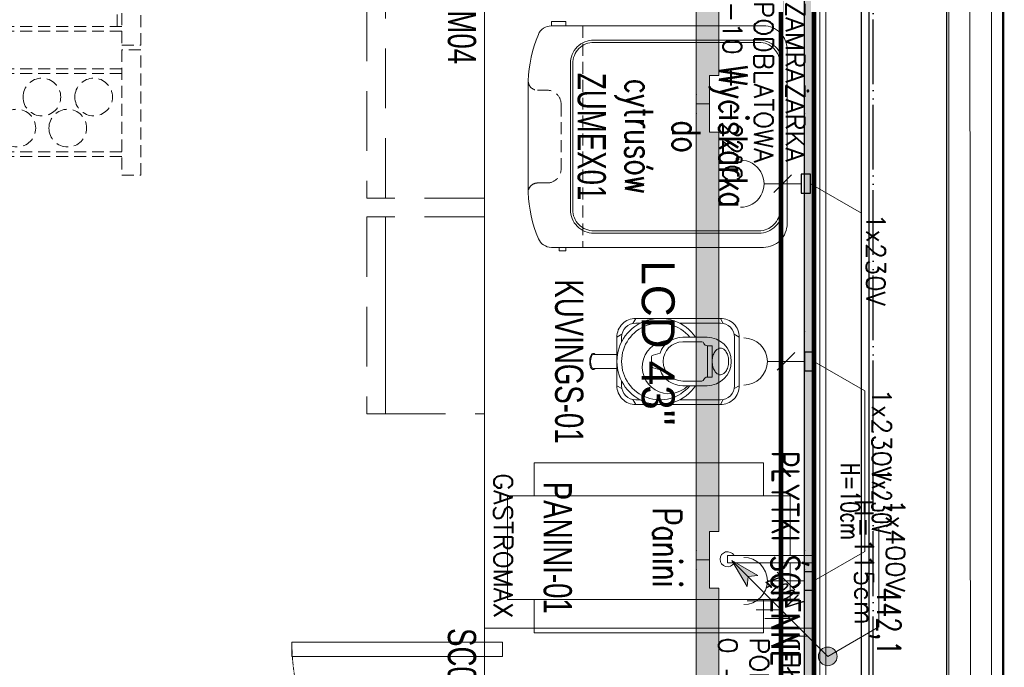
# Model space of a CAD drawing. Header units: metres. Extents: x 5541655 to 5588333, y 5589641 to 5627331.
# Tile 17 of 57: x 5585769 to 5585978, y 5625581 to 5625718. Entities that reach past the tile are written whole.
import ezdxf

# ---------------------------------------------------------------- set-up
doc = ezdxf.new("R2010")
doc.units = ezdxf.units.M
doc.header["$MEASUREMENT"] = 0
doc.linetypes.add('ACAD_ISO10W100', pattern=[18, 12, -3, 0, -3])
doc.linetypes.add('DASHED', pattern=[19.05, 12.7, -6.35])
doc.layers.get('0').update_dxf_attribs({"linetype": 'CONTINUOUS', "lineweight": 18})
doc.layers.get('Defpoints').update_dxf_attribs({"linetype": 'CONTINUOUS'})
for name, color, linetype in [('2D- Siatka Modularna', 7, 'ACAD_ISO10W100'), ('Budowlane - Sciany Wew', 7, 'CONTINUOUS'), ('Indeksy_urządzeń_gastronomicznych', 242, 'CONTINUOUS'), ('Otok drewniany', 42, 'CONTINUOUS'), ('struktura', 7, 'CONTINUOUS'), ('Ściany', 51, 'CONTINUOUS')]:
    doc.layers.add(name, color=color, linetype=linetype)
for name, color, linetype, lineweight in [('a___cienka___0.15', 10, 'CONTINUOUS', 15), ('a___ocieplenie', 214, 'BATTING', 5), ('CHLODNICTWO', 94, 'CONTINUOUS', 20), ('Instalacje elektryczne', 1, 'CONTINUOUS', 20), ('Instalacje Wod-Kan', 92, 'CONTINUOUS', 35), ('MDCP', 7, 'CONTINUOUS', 18), ('URZADZENIA GASTRO', 242, 'CONTINUOUS', 20)]:
    doc.layers.add(name, color=color, linetype=linetype, lineweight=lineweight)
doc.layers.add('powierzchnie', color=7, linetype='CONTINUOUS', true_color=0xe090c4)
doc.styles.add('Arch-Dim', font='romans.shx', dxfattribs={"width": 0.75})
doc.styles.add('cebart', font='isocpeur.ttf', dxfattribs={"width": 0.7, "oblique": 15, "height": 10})
doc.styles.add('JACEK_07', font='SIMPLEX.SHX', dxfattribs={"width": 0.7})
doc.styles.add('PL_D50', font='GOTHIC.TTF', dxfattribs={"height": 10})
doc.styles.add('RomanS', font='romans.shx')
doc.styles.get("Standard").update_dxf_attribs({"font": 'simplex.shx'})
doc.styles.add('text', font='romans.shx')
doc.linetypes.add('BATTING', pattern='A,0.0001,-0.1,[134,ltypeshp.shx,S=0.1,R=0,X=-0.1,Y=0],-0.2,[134,ltypeshp.shx,S=0.1,R=180,X=0.1,Y=0],-0.1', length=0.4001)
doc.dimstyles.new('wymiary 10', dxfattribs={"dimscale": 2, "dimtxt": 2.5, "dimasz": 1, "dimexe": 1, "dimexo": 2.5, "dimgap": 0.25, "dimtad": 1, "dimdec": 1, "dimzin": 9, "dimtxsty": 'Arch-Dim', "dimblk": 'ARCHTICK', "dimcen": 1, "dimdle": 1, "dimclrd": 256, "dimclre": 256, "dimclrt": 256, "dimadec": 0, "dimazin": 0, "dimtfac": 1, "dimtdec": 1, "dimtofl": 0, "dimtmove": 1, "dimatfit": 3, "dimldrblk": 'NONE', "dimfxl": 1, "dimtolj": 1, "dimtzin": 0, "dimarcsym": 0})

# ---------------------------------------------------------------- blocks, each defined once
blk = doc.blocks.new('gn-230')
at = {"layer": 'Instalacje elektryczne'}
for p, q in [((-4, 0), (-19.8, 0)), ((-15.65, -3.75), (-8.15, 3.75))]:
    blk.add_line(p, q, dxfattribs=at)
at = {"layer": 'Instalacje elektryczne', "lineweight": 30}
blk.add_lwpolyline([(-4, -4), (0, -4), (0, 4), (-4, 4)], close=True, dxfattribs=at)
at = {"layer": 'Instalacje elektryczne'}
blk.add_arc((-29.8, 0), 10, 270, 90, dxfattribs=at)
blk = doc.blocks.new('ZUMEX01 Wyciskarka do cytrusów')
at = {"linetype": 'DASHED', "ltscale": 0.2}
blk.add_line((-23.5, -43.39), (23.5, -43.39), dxfattribs=at)
for points in [[(18.5, 0), (-18.5, 0, 0.414214), (-23.5, -5), (-23.5, -50.07, 0.301275), (-21.67, -52.84, 0.091963), (-11.84, -55), (11.84, -55, 0.090984), (21.66, -52.83, 0.301719), (23.5, -50.07), (23.5, -5, 0.414214), (18.5, 0)], [(-15.5, -46.04), (15.5, -46.04, 0.414214), (20.5, -41.04), (20.5, -6, 0.414214), (15.5, -1), (-15.5, -1, 0.414214), (-20.5, -6), (-20.5, -41.04, 0.414214)], [(-15.5, -45.54), (15.5, -45.54, 0.414214), (20, -41.04), (20, -6, 0.414214), (15.5, -1.5), (-15.5, -1.5, 0.414214), (-20, -6), (-20, -41.04, 0.414214)]]:
    blk.add_lwpolyline(points, format="xyb", close=True)
for points in [[(-23.5, -50.07), (-24.46, -50.07), (-24.46, -46.97), (-23.5, -46.97)], [(23.5, -48.44), (24.24, -48.44), (24.24, -46.97), (23.5, -46.97)]]:
    blk.add_lwpolyline(points, close=True)
blk.add_lwpolyline([(-11.84, -55, 0.414214), (-9.84, -53), (-9.84, -51, -0.414214), (-6.84, -48), (6.84, -48, -0.414214), (9.84, -51), (9.84, -53, 0.414214), (11.84, -55, 1)], format="xyb", dxfattribs=at)
at = {"layer": 'Instalacje elektryczne'}
blk.add_lwpolyline([(10, 5), (16.25, 15.83), (37.42, 15.83)], dxfattribs=at)
at = {"layer": 'Instalacje elektryczne', "xscale": 0.5, "yscale": 0.5, "zscale": 0.5, "rotation": 89.99999999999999}
blk.add_blockref('gn-230', (10, 5), dxfattribs=at)
at = {"color": 242, "insert": (0, -22.43), "char_height": 6, "width": 47, "attachment_point": 5, "style": 'JACEK_07'}
blk.add_mtext('Wyciskarka\\Pdo\\Pcytrusów', dxfattribs=at)
at = {"layer": 'Indeksy_urządzeń_gastronomicznych', "color": 242, "insert": (-9.15, -38.5), "char_height": 6, "width": 18.3, "attachment_point": 1, "style": 'JACEK_07'}
blk.add_mtext('\\pxqc;{\\fArial|b0|i0|c238|p34;ZUMEX01}', dxfattribs=at)
at = {"layer": 'Instalacje elektryczne', "insert": (16.25, 20.83), "char_height": 4, "width": 32.4538, "attachment_point": 1, "style": 'JACEK_07'}
blk.add_mtext('{\\W1;1x230V}', dxfattribs=at)
blk = doc.blocks.new('Woda_ciepla')
for p, q in [((0, -7.5), (0, 7.5)), ((0, 0), (0, 7.5)), ((7.5, 0), (-7.5, 0))]:
    blk.add_line(p, q)
blk.add_circle((0, 0), 3.75)
blk = doc.blocks.new('Odplyw_wody')
blk.add_hatch(color=256).paths.add_polyline_path([(0, 3.75, -1), (0, -3.75, -1)])
for p, q in [((0, -7.5), (0, 7.5)), ((7.5, 0), (-7.5, 0))]:
    blk.add_line(p, q)
blk.add_circle((0, 0), 3.75)
blk = doc.blocks.new('Woda_zimna')
blk.add_hatch(color=256).paths.add_polyline_path([(0, 3.75, -0.414214), (3.75, 0), (-3.75, 0, -0.414214)])
for p, q in [((0, -7.5), (0, 7.5)), ((7.5, 0), (-7.5, 0))]:
    blk.add_line(p, q)
blk.add_circle((0, 0), 3.75)
blk = doc.blocks.new('*U352')
for p, q in [((124.71, -13.59), (115.82, -10.15)), ((114.29, -11.61), (103.33, -23.15)), ((115.71, -12.97), (104.76, -24.51)), ((123.06, -17.86), (114.29, -14.47)), ((124.13, -14.69), (120.04, -13.11)), ((123.37, -16.65), (119.28, -15.07))]:
    blk.add_line(p, q)
blk.add_lwpolyline([(0, 0), (135, 0), (135, -70), (0, -70), (0, 0)])
blk.add_lwpolyline([(106, -17.26), (124, -17.26, -0.414214), (130, -23.26), (130, -51.26, -0.414214), (124, -57.26), (106, -57.26, -0.414214), (100, -51.26), (100, -23.26, -0.414214)], format="xyb", close=True)
for points in [[(6, -110.9), (6, -66.15), (3, -66.15), (3, -110.9)], [(50.75, -110.9), (50.75, -66.15), (47.75, -66.15), (47.75, -110.9)]]:
    blk.add_lwpolyline(points, close=True)
blk.add_circle((115, -21.04), 1.69)
for centre, radius, start, end in [((115, -12.29), 2.29, 251.9178, 201.0494), ((115, -12.29), 1.62, 263.7549, 189.2123), ((115, -12.29), 0.983, 316.4836, 136.4836), ((119.66, -14.09), 1.05, 68.8835, 248.8835), ((123.89, -15.72), 2.29, 248.8831, 68.8835), ((123.75, -15.67), 1.05, 248.8831, 68.8835), ((104.04, -23.83), 0.983, 136.4836, 316.4836)]:
    blk.add_arc(centre, radius, start, end)
at = {"linetype": 'DASHED', "ltscale": 0.01}
for centre in [(3, -66.15), (47.75, -66.15)]:
    blk.add_arc(centre, 44.75, 270, 0, dxfattribs=at)
at = {"layer": 'Instalacje elektryczne'}
blk.add_lwpolyline([(130, 0), (123.75, 10.83), (102.58, 10.83)], dxfattribs=at)
at = {"layer": 'Instalacje elektryczne', "xscale": -0.5, "yscale": 0.5, "zscale": 0.5, "rotation": 270}
blk.add_blockref('gn-230', (130, 0), dxfattribs=at)
at = {"layer": 'Instalacje Wod-Kan', "rotation": 270}
for name, p in [('Woda_ciepla', (107.5, 0)), ('Odplyw_wody', (115, 0)), ('Woda_zimna', (122.5, 0))]:
    blk.add_blockref(name, p, dxfattribs=at)
at = {"color": 242, "insert": (2, -2.95), "char_height": 5, "width": 58.8906, "attachment_point": 1, "style": 'text'}
blk.add_mtext('{\\H0.8x;CHŁODZIARKA PODBLATOWA\\P0 - +6%%DC}', dxfattribs=at)
at = {"insert": (133, -68), "char_height": 4, "width": 172.3315, "attachment_point": 9, "style": 'RomanS'}
blk.add_mtext('GASTROMAX', dxfattribs=at)
at = {"layer": 'Indeksy_urządzeń_gastronomicznych', "color": 242, "char_height": 6, "width": 20.4806, "attachment_point": 5, "style": 'JACEK_07'}
for s, insert in [('\\pxql;{\\fArial|b0|i0|c238|p34;BTU01}', (116.45, -27.84)), ('\\pxql;{\\fArial|b0|i0|c238|p34;SC09}', (10.24, -74.81))]:
    blk.add_mtext(s, dxfattribs=dict(at, insert=insert))
at = {"layer": 'Instalacje elektryczne', "insert": (113.16, 11.05), "char_height": 4, "width": 21.1655, "attachment_point": 5, "style": 'JACEK_07'}
blk.add_mtext('1x230V\\PH=10cm', dxfattribs=at)
blk = doc.blocks.new('*U385')
blk.add_lwpolyline([(0, 0), (135, 0), (135, -70), (0, -70), (0, 0)])
at = {"color": 253, "linetype": 'DASHED', "true_color": 0xa3a3a3}
for points in [[(43.75, -70), (43.75, -91), (2, -91), (2, -70)], [(47.75, -70), (47.75, -91), (89.5, -91), (89.5, -70)], [(2, -91), (2, -95), (43.75, -95), (43.75, -91), (2, -91)], [(47.75, -91), (47.75, -95), (89.5, -95), (89.5, -91), (47.75, -91)]]:
    blk.add_lwpolyline(points, dxfattribs=at)
at = {"layer": 'Instalacje elektryczne'}
blk.add_lwpolyline([(125, 0), (118.75, 10.83), (97.58, 10.83)], dxfattribs=at)
at = {"layer": 'Instalacje elektryczne', "xscale": -0.5, "yscale": 0.5, "zscale": 0.5, "rotation": 270}
blk.add_blockref('gn-230', (125, 0), dxfattribs=at)
at = {"color": 242, "insert": (2, -2), "char_height": 5, "width": 58.8906, "attachment_point": 1, "style": 'text'}
blk.add_mtext('{\\H0.8x;ZAMRAŻARKA\\PPODBLATOWA\\P-10 - -22%%DC}', dxfattribs=at)
at = {"insert": (133, -68), "char_height": 4, "width": 172.3315, "attachment_point": 9, "style": 'RomanS'}
blk.add_mtext('GASTROMAX', dxfattribs=at)
at = {"layer": 'Indeksy_urządzeń_gastronomicznych', "color": 242, "insert": (10.24, -74.81), "char_height": 6, "width": 20.4806, "attachment_point": 5, "style": 'JACEK_07'}
blk.add_mtext('\\pxql;{\\fArial|b0|i0|c238|p34;SM04}', dxfattribs=at)
at = {"layer": 'Instalacje elektryczne', "insert": (108.16, 11.05), "char_height": 4, "width": 21.1655, "attachment_point": 5, "style": 'JACEK_07'}
blk.add_mtext('1x230V\\PH=10cm', dxfattribs=at)
blk = doc.blocks.new('Roller_Grill')
at = {"color": 253, "lineweight": 0, "true_color": 0x9e9e9e}
for p, q in [((0, 0), (0, -59)), ((4, 0), (0, 0)), ((4, -59), (4, 0)), ((4, 0), (49, 0)), ((49, -59), (49, 0)), ((49, 0), (53, 0)), ((53, 0), (53, -59)), ((4, -5), (4, -2)), ((4, -2), (49, -2)), ((49, -5), (4, -5)), ((4, -9), (4, -6)), ((4, -6), (49, -6)), ((49, -9), (4, -9)), ((4, -13), (4, -10)), ((4, -10), (49, -10)), ((49, -13), (4, -13)), ((4, -17), (4, -14)), ((4, -14), (49, -14)), ((49, -17), (4, -17)), ((4, -21), (4, -18)), ((4, -18), (49, -18)), ((49, -21), (4, -21)), ((4, -25), (4, -22)), ((4, -22), (49, -22)), ((49, -25), (4, -25)), ((4, -29), (4, -26)), ((4, -26), (49, -26)), ((49, -29), (4, -29)), ((4, -33), (4, -30)), ((4, -30), (49, -30)), ((49, -33), (4, -33)), ((4, -37), (4, -34)), ((4, -34), (49, -34)), ((49, -37), (4, -37)), ((4, -41), (4, -38)), ((4, -38), (49, -38)), ((49, -41), (4, -41)), ((4, -45), (4, -42)), ((4, -42), (49, -42)), ((49, -45), (4, -45)), ((4, -49), (4, -46)), ((4, -46), (49, -46)), ((49, -49), (4, -49)), ((4, -53), (4, -50)), ((4, -50), (49, -50)), ((49, -53), (4, -53)), ((4, -57), (4, -54)), ((4, -54), (49, -54)), ((49, -57), (4, -57)), ((4, -59), (0, -59)), ((49, -59), (4, -59)), ((49, -59), (53, -59))]:
    blk.add_line(p, q, dxfattribs=at)
for points in [[(13.25, -59), (19.75, -59), (19.75, -59.5), (13.25, -59.5), (13.25, -59)], [(33.25, -59), (39.75, -59), (39.75, -59.5), (33.25, -59.5), (33.25, -59)]]:
    blk.add_lwpolyline(points, dxfattribs=at)
for points in [[(13.25, -59.5), (19.75, -59.5), (18.75, -60.5), (14.25, -60.5)], [(15.25, -60.5), (17.75, -60.5), (17.75, -62.5), (15.25, -62.5)], [(33.25, -59.5), (39.75, -59.5), (38.75, -60.5), (34.25, -60.5)], [(35.25, -60.5), (37.75, -60.5), (37.75, -62.5), (35.25, -62.5)]]:
    blk.add_lwpolyline(points, close=True, dxfattribs=at)
blk = doc.blocks.new('GN_1-9')
for points in [[(1.5, 17.67), (9.33, 17.67, -0.414214), (10.83, 16.17), (10.83, 1.5, -0.414214), (9.33, 0), (1.5, 0, -0.414214), (0, 1.5), (0, 16.17, -0.414214)], [(4.5, 16.17), (6.33, 16.17, -0.414214), (9.33, 13.17), (9.33, 4.5, -0.414214), (6.33, 1.5), (4.5, 1.5, -0.414214), (1.5, 4.5), (1.5, 13.17, -0.414214)]]:
    blk.add_lwpolyline(points, format="xyb", close=True)
at = {"color": 252}
for points in [[(0, 16.17), (1.5, 13.17), (0.44, 17.23), (2.38, 15.29), (1.5, 17.67), (4.5, 16.17)], [(10.83, 16.17), (9.33, 13.17), (10.39, 17.23), (8.45, 15.29), (9.33, 17.67), (6.33, 16.17)], [(0, 1.5), (1.5, 4.5), (0.44, 0.44), (2.38, 2.38), (1.5, 0), (4.5, 1.5)], [(10.83, 1.5), (9.33, 4.5), (10.39, 0.44), (8.45, 2.38), (9.33, 0), (6.33, 1.5)]]:
    blk.add_lwpolyline(points, dxfattribs=at)
at = {"color": 253, "true_color": 0x9e9e9e}
for points in [[(1.5, 13.17), (0, 16.17), (2.38, 15.29), (0.44, 17.23), (4.5, 16.17), (1.5, 17.67)], [(9.33, 13.17), (10.83, 16.17), (8.45, 15.29), (10.39, 17.23), (6.33, 16.17), (9.33, 17.67)], [(1.5, 4.5), (0, 1.5), (2.38, 2.38), (0.44, 0.44), (4.5, 1.5), (1.5, 0)], [(9.33, 4.5), (10.83, 1.5), (8.45, 2.38), (10.39, 0.44), (6.33, 1.5), (9.33, 0)]]:
    blk.add_lwpolyline(points, dxfattribs=at)
at = {"insert": (5, 9), "char_height": 2, "width": 29.2426, "attachment_point": 5, "style": 'JACEK_07'}
blk.add_mtext('GN 1/9', dxfattribs=at)
blk = doc.blocks.new('Kontakt_grill')
at = {"color": 253, "true_color": 0x9e9e9e}
for points in [[(0, -8), (-0.5, -8), (-0.5, 0.5), (4, 0.5), (4, 0), (0, 0)], [(27, -8), (27.5, -8), (27.5, 0.5), (23, 0.5), (23, 0), (27, 0)]]:
    blk.add_lwpolyline(points, close=True, dxfattribs=at)
for points in [[(0, 0), (27, 0), (27, -30), (0, -30), (0, 0)], [(0, -30), (2.6, -31.5), (24.4, -31.5), (27, -30)]]:
    blk.add_lwpolyline(points, dxfattribs=at)
for points in [[(21.8, -31.5), (21.8, -33, -0.414214), (20, -34.8), (7, -34.8, -0.414214), (5.2, -33), (5.2, -31.5)], [(21, -31.5), (21, -33, -0.414214), (20, -34), (7, -34, -0.414214), (6, -33), (6, -31.5)]]:
    blk.add_lwpolyline(points, format="xyb", dxfattribs=at)
blk = doc.blocks.new('*U190')
at = {"linetype": 'DASHED', "ltscale": 0.2}
for p, q in [((25.1, 124), (51.7, 124)), ((25.1, 120), (25.1, 124)), ((51.7, 124), (51.7, 120)), ((52.7, 124), (109, 124)), ((52.7, 120), (52.7, 124)), ((109, 124), (109, 120)), ((51.7, 120), (25.1, 120)), ((29.1, 120), (29.1, 67)), ((30.1, 120), (30.1, 67)), ((46.7, 120), (46.7, 67)), ((47.7, 120), (47.7, 67)), ((109, 120), (52.7, 120)), ((55.7, 120), (55.7, 67)), ((56.7, 120), (56.7, 67)), ((69.7, 120), (69.7, 67)), ((70.3, 120), (70.3, 67)), ((91.4, 120), (91.4, 67)), ((92, 120), (92, 67)), ((105, 120), (105, 67)), ((106, 120), (106, 67)), ((56.7, 119), (68.7, 119)), ((56.7, 119), (69.7, 119)), ((69.3, 119), (69.7, 119)), ((70.3, 119), (91.4, 119)), ((70.3, 119), (91.4, 119)), ((92, 119), (92.4, 119)), ((92, 119), (105, 119)), ((69.7, 68), (56.7, 68)), ((68.7, 68), (56.7, 68)), ((69.7, 68), (69.3, 68)), ((91.4, 68), (70.3, 68)), ((91.4, 68), (70.3, 68)), ((105, 68), (92, 68)), ((92.4, 68), (92, 68))]:
    blk.add_line(p, q, dxfattribs=at)
for p, q in [((1.12, 23.76), (1.12, 24.06)), ((1.27, 24.06), (1.12, 24.06)), ((1.12, 23.76), (1.42, 23.76)), ((1.12, 22.26), (1.12, 23.76)), ((1.27, 24.06), (1.27, 23.76)), ((1.42, 23.76), (4.24, 23.76)), ((105.76, 23.76), (108.57, 23.76)), ((108.57, 23.76), (108.87, 23.76)), ((108.72, 23.76), (108.72, 24.06)), ((108.72, 24.06), (108.87, 24.06)), ((108.87, 24.06), (108.87, 23.76)), ((108.87, 23.76), (108.87, 22.26)), ((1.42, 22.26), (1.12, 22.26)), ((1.12, 21.96), (1.12, 22.26)), ((1.27, 21.96), (1.12, 21.96)), ((1.27, 22.26), (1.27, 21.96)), ((4.24, 22.26), (1.42, 22.26)), ((108.57, 22.26), (105.76, 22.26)), ((108.87, 22.26), (108.57, 22.26)), ((108.72, 21.96), (108.72, 22.26)), ((108.72, 21.96), (108.87, 21.96)), ((108.87, 22.26), (108.87, 21.96))]:
    blk.add_line(p, q)
at = {"color": 253, "true_color": 0x9e9e9e}
for points in [[(61.7, 115), (61.7, 116), (60.7, 116), (60.7, 115)], [(65.7, 115), (65.7, 116), (64.7, 116), (64.7, 115)], [(75.35, 115), (75.35, 116), (74.35, 116), (74.35, 115)], [(79.35, 115), (79.35, 116), (78.35, 116), (78.35, 115)], [(83.35, 115), (83.35, 116), (82.35, 116), (82.35, 115)], [(87.35, 115), (87.35, 116), (86.35, 116), (86.35, 115)], [(97, 115), (97, 116), (96, 116), (96, 115)], [(101, 115), (101, 116), (100, 116), (100, 115)], [(61.7, 113), (61.7, 114), (60.7, 114), (60.7, 113)], [(65.7, 113), (65.7, 114), (64.7, 114), (64.7, 113)], [(75.35, 113), (75.35, 114), (74.35, 114), (74.35, 113)], [(79.35, 113), (79.35, 114), (78.35, 114), (78.35, 113)], [(83.35, 113), (83.35, 114), (82.35, 114), (82.35, 113)], [(87.35, 113), (87.35, 114), (86.35, 114), (86.35, 113)], [(97, 113), (97, 114), (96, 114), (96, 113)], [(101, 113), (101, 114), (100, 114), (100, 113)], [(61.7, 111), (61.7, 112), (60.7, 112), (60.7, 111)], [(61.7, 111), (61.7, 112), (60.7, 112), (60.7, 111)], [(65.7, 111), (65.7, 112), (64.7, 112), (64.7, 111)], [(65.7, 111), (65.7, 112), (64.7, 112), (64.7, 111)], [(75.35, 111), (75.35, 112), (74.35, 112), (74.35, 111)], [(75.35, 111), (75.35, 112), (74.35, 112), (74.35, 111)], [(79.35, 111), (79.35, 112), (78.35, 112), (78.35, 111)], [(79.35, 111), (79.35, 112), (78.35, 112), (78.35, 111)], [(83.35, 111), (83.35, 112), (82.35, 112), (82.35, 111)], [(83.35, 111), (83.35, 112), (82.35, 112), (82.35, 111)], [(87.35, 111), (87.35, 112), (86.35, 112), (86.35, 111)], [(87.35, 111), (87.35, 112), (86.35, 112), (86.35, 111)], [(97, 111), (97, 112), (96, 112), (96, 111)], [(97, 111), (97, 112), (96, 112), (96, 111)], [(101, 111), (101, 112), (100, 112), (100, 111)], [(101, 111), (101, 112), (100, 112), (100, 111)], [(61.7, 109), (61.7, 110), (60.7, 110), (60.7, 109)], [(65.7, 109), (65.7, 110), (64.7, 110), (64.7, 109)], [(75.35, 109), (75.35, 110), (74.35, 110), (74.35, 109)], [(79.35, 109), (79.35, 110), (78.35, 110), (78.35, 109)], [(83.35, 109), (83.35, 110), (82.35, 110), (82.35, 109)], [(87.35, 109), (87.35, 110), (86.35, 110), (86.35, 109)], [(97, 109), (97, 110), (96, 110), (96, 109)], [(101, 109), (101, 110), (100, 110), (100, 109)], [(61.7, 107), (61.7, 108), (60.7, 108), (60.7, 107)], [(65.7, 107), (65.7, 108), (64.7, 108), (64.7, 107)], [(75.35, 107), (75.35, 108), (74.35, 108), (74.35, 107)], [(79.35, 107), (79.35, 108), (78.35, 108), (78.35, 107)], [(83.35, 107), (83.35, 108), (82.35, 108), (82.35, 107)], [(87.35, 107), (87.35, 108), (86.35, 108), (86.35, 107)], [(97, 107), (97, 108), (96, 108), (96, 107)], [(101, 107), (101, 108), (100, 108), (100, 107)], [(61.7, 105), (61.7, 106), (60.7, 106), (60.7, 105)], [(65.7, 105), (65.7, 106), (64.7, 106), (64.7, 105)], [(75.35, 105), (75.35, 106), (74.35, 106), (74.35, 105)], [(79.35, 105), (79.35, 106), (78.35, 106), (78.35, 105)], [(83.35, 105), (83.35, 106), (82.35, 106), (82.35, 105)], [(87.35, 105), (87.35, 106), (86.35, 106), (86.35, 105)], [(97, 105), (97, 106), (96, 106), (96, 105)], [(101, 105), (101, 106), (100, 106), (100, 105)], [(61.7, 103), (61.7, 104), (60.7, 104), (60.7, 103)], [(65.7, 103), (65.7, 104), (64.7, 104), (64.7, 103)], [(75.35, 103), (75.35, 104), (74.35, 104), (74.35, 103)], [(79.35, 103), (79.35, 104), (78.35, 104), (78.35, 103)], [(83.35, 103), (83.35, 104), (82.35, 104), (82.35, 103)], [(87.35, 103), (87.35, 104), (86.35, 104), (86.35, 103)], [(97, 103), (97, 104), (96, 104), (96, 103)], [(101, 103), (101, 104), (100, 104), (100, 103)], [(61.7, 101), (61.7, 102), (60.7, 102), (60.7, 101)], [(65.7, 101), (65.7, 102), (64.7, 102), (64.7, 101)], [(75.35, 101), (75.35, 102), (74.35, 102), (74.35, 101)], [(79.35, 101), (79.35, 102), (78.35, 102), (78.35, 101)], [(83.35, 101), (83.35, 102), (82.35, 102), (82.35, 101)], [(87.35, 101), (87.35, 102), (86.35, 102), (86.35, 101)], [(97, 101), (97, 102), (96, 102), (96, 101)], [(101, 101), (101, 102), (100, 102), (100, 101)], [(61.7, 99), (61.7, 100), (60.7, 100), (60.7, 99)], [(65.7, 99), (65.7, 100), (64.7, 100), (64.7, 99)], [(75.35, 99), (75.35, 100), (74.35, 100), (74.35, 99)], [(79.35, 99), (79.35, 100), (78.35, 100), (78.35, 99)], [(83.35, 99), (83.35, 100), (82.35, 100), (82.35, 99)], [(87.35, 99), (87.35, 100), (86.35, 100), (86.35, 99)], [(97, 99), (97, 100), (96, 100), (96, 99)], [(101, 99), (101, 100), (100, 100), (100, 99)], [(61.7, 97), (61.7, 98), (60.7, 98), (60.7, 97)], [(65.7, 97), (65.7, 98), (64.7, 98), (64.7, 97)], [(75.35, 97), (75.35, 98), (74.35, 98), (74.35, 97)], [(79.35, 97), (79.35, 98), (78.35, 98), (78.35, 97)], [(83.35, 97), (83.35, 98), (82.35, 98), (82.35, 97)], [(87.35, 97), (87.35, 98), (86.35, 98), (86.35, 97)], [(97, 97), (97, 98), (96, 98), (96, 97)], [(101, 97), (101, 98), (100, 98), (100, 97)], [(61.7, 95), (61.7, 96), (60.7, 96), (60.7, 95)], [(65.7, 95), (65.7, 96), (64.7, 96), (64.7, 95)], [(75.35, 95), (75.35, 96), (74.35, 96), (74.35, 95)], [(79.35, 95), (79.35, 96), (78.35, 96), (78.35, 95)], [(83.35, 95), (83.35, 96), (82.35, 96), (82.35, 95)], [(87.35, 95), (87.35, 96), (86.35, 96), (86.35, 95)], [(97, 95), (97, 96), (96, 96), (96, 95)], [(101, 95), (101, 96), (100, 96), (100, 95)], [(61.7, 93), (61.7, 94), (60.7, 94), (60.7, 93)], [(65.7, 93), (65.7, 94), (64.7, 94), (64.7, 93)], [(75.35, 93), (75.35, 94), (74.35, 94), (74.35, 93)], [(79.35, 93), (79.35, 94), (78.35, 94), (78.35, 93)], [(83.35, 93), (83.35, 94), (82.35, 94), (82.35, 93)], [(87.35, 93), (87.35, 94), (86.35, 94), (86.35, 93)], [(97, 93), (97, 94), (96, 94), (96, 93)], [(101, 93), (101, 94), (100, 94), (100, 93)], [(61.7, 91), (61.7, 92), (60.7, 92), (60.7, 91)], [(61.7, 89), (61.7, 90), (60.7, 90), (60.7, 89)], [(65.7, 91), (65.7, 92), (64.7, 92), (64.7, 91)], [(65.7, 89), (65.7, 90), (64.7, 90), (64.7, 89)], [(75.35, 91), (75.35, 92), (74.35, 92), (74.35, 91)], [(75.35, 89), (75.35, 90), (74.35, 90), (74.35, 89)], [(79.35, 91), (79.35, 92), (78.35, 92), (78.35, 91)], [(79.35, 89), (79.35, 90), (78.35, 90), (78.35, 89)], [(83.35, 91), (83.35, 92), (82.35, 92), (82.35, 91)], [(83.35, 89), (83.35, 90), (82.35, 90), (82.35, 89)], [(87.35, 91), (87.35, 92), (86.35, 92), (86.35, 91)], [(87.35, 89), (87.35, 90), (86.35, 90), (86.35, 89)], [(97, 91), (97, 92), (96, 92), (96, 91)], [(97, 89), (97, 90), (96, 90), (96, 89)], [(101, 91), (101, 92), (100, 92), (100, 91)], [(101, 89), (101, 90), (100, 90), (100, 89)], [(61.7, 87), (61.7, 88), (60.7, 88), (60.7, 87)], [(65.7, 87), (65.7, 88), (64.7, 88), (64.7, 87)], [(75.35, 87), (75.35, 88), (74.35, 88), (74.35, 87)], [(79.35, 87), (79.35, 88), (78.35, 88), (78.35, 87)], [(83.35, 87), (83.35, 88), (82.35, 88), (82.35, 87)], [(87.35, 87), (87.35, 88), (86.35, 88), (86.35, 87)], [(97, 87), (97, 88), (96, 88), (96, 87)], [(101, 87), (101, 88), (100, 88), (100, 87)], [(61.7, 85), (61.7, 86), (60.7, 86), (60.7, 85)], [(65.7, 85), (65.7, 86), (64.7, 86), (64.7, 85)], [(75.35, 85), (75.35, 86), (74.35, 86), (74.35, 85)], [(79.35, 85), (79.35, 86), (78.35, 86), (78.35, 85)], [(83.35, 85), (83.35, 86), (82.35, 86), (82.35, 85)], [(87.35, 85), (87.35, 86), (86.35, 86), (86.35, 85)], [(97, 85), (97, 86), (96, 86), (96, 85)], [(101, 85), (101, 86), (100, 86), (100, 85)], [(61.7, 83), (61.7, 84), (60.7, 84), (60.7, 83)], [(65.7, 83), (65.7, 84), (64.7, 84), (64.7, 83)], [(75.35, 83), (75.35, 84), (74.35, 84), (74.35, 83)], [(79.35, 83), (79.35, 84), (78.35, 84), (78.35, 83)], [(83.35, 83), (83.35, 84), (82.35, 84), (82.35, 83)], [(87.35, 83), (87.35, 84), (86.35, 84), (86.35, 83)], [(97, 83), (97, 84), (96, 84), (96, 83)], [(101, 83), (101, 84), (100, 84), (100, 83)], [(61.7, 81), (61.7, 82), (60.7, 82), (60.7, 81)], [(65.7, 81), (65.7, 82), (64.7, 82), (64.7, 81)], [(75.35, 81), (75.35, 82), (74.35, 82), (74.35, 81)], [(79.35, 81), (79.35, 82), (78.35, 82), (78.35, 81)], [(83.35, 81), (83.35, 82), (82.35, 82), (82.35, 81)], [(87.35, 81), (87.35, 82), (86.35, 82), (86.35, 81)], [(97, 81), (97, 82), (96, 82), (96, 81)], [(101, 81), (101, 82), (100, 82), (100, 81)], [(61.7, 79), (61.7, 80), (60.7, 80), (60.7, 79)], [(65.7, 79), (65.7, 80), (64.7, 80), (64.7, 79)], [(75.35, 79), (75.35, 80), (74.35, 80), (74.35, 79)], [(79.35, 79), (79.35, 80), (78.35, 80), (78.35, 79)], [(83.35, 79), (83.35, 80), (82.35, 80), (82.35, 79)], [(87.35, 79), (87.35, 80), (86.35, 80), (86.35, 79)], [(97, 79), (97, 80), (96, 80), (96, 79)], [(101, 79), (101, 80), (100, 80), (100, 79)], [(61.7, 77), (61.7, 78), (60.7, 78), (60.7, 77)], [(61.7, 77), (61.7, 78), (60.7, 78), (60.7, 77)], [(65.7, 77), (65.7, 78), (64.7, 78), (64.7, 77)], [(65.7, 77), (65.7, 78), (64.7, 78), (64.7, 77)], [(75.35, 77), (75.35, 78), (74.35, 78), (74.35, 77)], [(75.35, 77), (75.35, 78), (74.35, 78), (74.35, 77)], [(79.35, 77), (79.35, 78), (78.35, 78), (78.35, 77)], [(79.35, 77), (79.35, 78), (78.35, 78), (78.35, 77)], [(83.35, 77), (83.35, 78), (82.35, 78), (82.35, 77)], [(83.35, 77), (83.35, 78), (82.35, 78), (82.35, 77)], [(87.35, 77), (87.35, 78), (86.35, 78), (86.35, 77)], [(87.35, 77), (87.35, 78), (86.35, 78), (86.35, 77)], [(97, 77), (97, 78), (96, 78), (96, 77)], [(97, 77), (97, 78), (96, 78), (96, 77)], [(101, 77), (101, 78), (100, 78), (100, 77)], [(101, 77), (101, 78), (100, 78), (100, 77)], [(61.7, 75), (61.7, 76), (60.7, 76), (60.7, 75)], [(65.7, 75), (65.7, 76), (64.7, 76), (64.7, 75)], [(75.35, 75), (75.35, 76), (74.35, 76), (74.35, 75)], [(79.35, 75), (79.35, 76), (78.35, 76), (78.35, 75)], [(83.35, 75), (83.35, 76), (82.35, 76), (82.35, 75)], [(87.35, 75), (87.35, 76), (86.35, 76), (86.35, 75)], [(97, 75), (97, 76), (96, 76), (96, 75)], [(101, 75), (101, 76), (100, 76), (100, 75)], [(61.7, 73), (61.7, 74), (60.7, 74), (60.7, 73)], [(65.7, 73), (65.7, 74), (64.7, 74), (64.7, 73)], [(75.35, 73), (75.35, 74), (74.35, 74), (74.35, 73)], [(79.35, 73), (79.35, 74), (78.35, 74), (78.35, 73)], [(83.35, 73), (83.35, 74), (82.35, 74), (82.35, 73)], [(87.35, 73), (87.35, 74), (86.35, 74), (86.35, 73)], [(97, 73), (97, 74), (96, 74), (96, 73)], [(101, 73), (101, 74), (100, 74), (100, 73)]]:
    blk.add_lwpolyline(points, close=True, dxfattribs=at)
for points in [[(110, 0), (0, 0), (0, 67), (110, 67)], [(1.2, 67), (0, 67), (0, 1.8), (1.2, 1.8)], [(108.8, 67), (110, 67), (110, 1.8), (108.8, 1.8)], [(27.2, 65.6), (1.2, 65.6), (1.2, 1.8), (27.2, 1.8)], [(3.2, 3.1), (1.2, 3.1), (1.2, 64.1), (3.2, 64.1)], [(25.4, 64.1), (3.2, 64.1), (3.2, 62.1), (25.4, 62.1)], [(27.2, 64.1), (25.4, 64.1), (25.4, 3.1), (27.2, 3.1)], [(108.8, 44.5), (1.2, 44.5), (1.2, 36.59), (108.8, 36.59)], [(25.4, 5), (3.2, 5), (3.2, 3.1), (25.4, 3.1)], [(110, 0), (0, 0), (0, 1.8), (110, 1.8)]]:
    blk.add_lwpolyline(points, close=True)
at = {"linetype": 'DASHED', "ltscale": 0.2}
for centre in [(41.7, 114), (35.1, 108.5), (41.7, 103), (35.1, 97.68), (41.7, 92.18), (35.1, 86.85), (41.7, 81.35), (35.1, 76.03)]:
    blk.add_circle(centre, 4, dxfattribs=at)
for centre, radius in [((4.98, 23.01), 0.35), ((105.02, 23.01), 0.35), ((100.65, 11.15), 2.5)]:
    blk.add_circle(centre, radius)
for centre, start, end in [((4.98, 23.01), 225.5847, 134.4153), ((105.02, 23.01), 45.5847, 314.4153)]:
    blk.add_arc(centre, 1.05, start, end)
at = {"layer": 'Instalacje elektryczne'}
blk.add_lwpolyline([(37.69, 30.09), (43.94, 40.92), (65.1, 40.92)], dxfattribs=at)
for name, p, rotation in [('Roller_Grill', (80.2, 4), 180), ('Kontakt_grill', (107.7, 28.2), 180), ('GN_1-9', (23.03, 49.13), 90), ('GN_1-9', (23.03, 38.3), 90), ('GN_1-9', (23.03, 27.47), 90), ('GN_1-9', (23.03, 16.63), 90), ('GN_1-9', (23.03, 5.8), 90)]:
    blk.add_blockref(name, p, dxfattribs=dict(rotation=rotation))
at = {"layer": 'Instalacje elektryczne', "xscale": 0.5, "yscale": 0.5, "zscale": 0.5, "rotation": 90}
blk.add_blockref('gn-230', (37.69, 30.09), dxfattribs=at)
at = {"color": 242, "insert": (3.2, 65), "char_height": 10, "width": 87.3736, "attachment_point": 1, "style": 'JACEK_07'}
blk.add_mtext('Moduł HD110', dxfattribs=at)
at = {"layer": 'Indeksy_urządzeń_gastronomicznych', "color": 242, "insert": (81.2, 2.8), "char_height": 6, "width": 36.1, "attachment_point": 7, "style": 'JACEK_07'}
blk.add_mtext('\\pxql;{\\fArial|b0|i0|c238|p34;WHD1100}', dxfattribs=at)
at = {"layer": 'Instalacje elektryczne', "insert": (43.42, 46.48), "char_height": 4, "width": 32.4538, "attachment_point": 1}
blk.add_mtext('3x230V', dxfattribs=at)
blk = doc.blocks.new('K-400')
at = {"layer": 'Instalacje elektryczne'}
h = blk.add_hatch(color=256, dxfattribs=at)
h.paths.add_polyline_path([(34.29, 29.72), (40.76, 40.76), (33.87, 33.87)])
h.paths.add_polyline_path([(40.76, 40.76), (29.72, 34.29), (33.87, 33.87)])
blk.add_hatch(color=256, dxfattribs=at).paths.add_polyline_path([(3.96, 0, 1), (-3.96, 0, 1)])
for p, q in [((0, 0), (40.76, 40.76)), ((40.76, 40.76), (29.72, 34.29)), ((40.76, 40.76), (34.29, 29.72)), ((23.56, 34.17), (23.56, 23.56)), ((29.72, 34.29), (33.87, 33.87)), ((34.29, 29.72), (33.87, 33.87)), ((19.83, 30.44), (19.83, 19.83)), ((16.11, 26.71), (16.11, 16.11)), ((12.38, 22.99), (12.38, 12.38)), ((8.65, 19.26), (8.65, 8.65))]:
    blk.add_line(p, q, dxfattribs=at)
blk.add_circle((0, 0), 3.96, dxfattribs=at)
at = {"layer": 'Instalacje elektryczne', "style": 'cebart', "oblique": 15, "width": 0.7}
blk.add_text('400V', height=8, rotation=225, dxfattribs=at).set_placement((30.91, 28.38))
blk = doc.blocks.new('Panini_ELX')
blk.add_lwpolyline([(19.7, 10.75), (21.26, 10.75), (21.26, -7.64), (19.7, -7.64)], close=True)
for points in [[(7.05, 5.65), (7.05, -54.35), (29.05, -54.35), (29.05, 5.65), (21.26, 5.65)], [(19.7, 5.65), (7.05, 5.65)], [(0, 0), (7.05, 0)], [(7.05, -48.7), (0, -48.7), (0, 0)], [(29.05, 0), (36.1, 0), (36.1, -48.7), (29.05, -48.7)]]:
    blk.add_lwpolyline(points)
blk.add_arc((20.48, -7.64), 1.59, 119.4619, 60.5381)
at = {"layer": 'Instalacje elektryczne'}
blk.add_lwpolyline([(41.1, 13.65), (34.85, 24.48), (13.68, 24.48)], dxfattribs=at)
at = {"layer": 'Instalacje elektryczne', "xscale": 0.5, "yscale": 0.5, "zscale": 0.5, "rotation": 180}
blk.add_blockref('K-400', (41.1, 13.65), dxfattribs=at)
at = {"color": 242, "insert": (18.05, -20.5), "char_height": 6, "width": 41, "attachment_point": 5, "style": 'JACEK_07'}
blk.add_mtext('Panini', dxfattribs=at)
at = {"layer": 'Indeksy_urządzeń_gastronomicznych', "color": 242, "insert": (0, -40.7), "char_height": 6, "width": 36.1, "attachment_point": 1, "style": 'JACEK_07'}
blk.add_mtext('\\pxqc;{\\fArial|b0|i0|c238|p34;PANINI-01}', dxfattribs=at)
at = {"layer": 'Instalacje elektryczne', "insert": (7.72, 30.04), "char_height": 4, "width": 32.4538, "attachment_point": 1}
blk.add_mtext('1x400V\\PH=115cm', dxfattribs=at)
blk = doc.blocks.new('KUVINGS-01 Wyciskarka_KUVINGS_CS600Chef')
for p, q in [((-5.15, -15.86), (-5.76, -16.92)), ((5.15, -15.86), (5.76, -16.92)), ((-9.15, -19.86), (-8.09, -19.25)), ((9.15, -19.86), (8.09, -19.25)), ((-4.15, -27.86), (-4.15, -23.84)), ((4.15, -23.84), (4.15, -27.86)), ((-9.15, -37.86), (-8.09, -38.48)), ((9.15, -37.86), (8.09, -38.48)), ((-5.15, -41.86), (-5.76, -40.8)), ((5.15, -41.86), (5.76, -40.8))]:
    blk.add_line(p, q)
for points in [[(5.15, -41.86), (-5.15, -41.86, -0.414214), (-9.15, -37.86), (-9.15, -19.86, -0.414214), (-5.15, -15.86), (5.15, -15.86, -0.414214), (9.15, -19.86), (9.15, -37.86, -0.414214)], [(-5.15, -22.71), (-5.15, -27.86, 0.314414), (-1.78, -32.69), (-1.35, -34.15, 0.333724), (-0.87, -34.51), (0.87, -34.51, 0.333724), (1.35, -34.15), (1.78, -32.69, 0.314414), (5.15, -27.86), (5.15, -22.71, 1), (-5.15, -22.71)]]:
    blk.add_lwpolyline(points, format="xyb", close=True)
for points in [[(-8.15, -28.55), (-8.15, -19.86, -0.414214), (-5.15, -16.86), (5.15, -16.86, -0.414214), (8.15, -19.86), (8.15, -28.55)], [(-4.16, -40.86), (-5.15, -40.86, -0.414214), (-8.15, -37.86), (-8.15, -36.87)], [(8.15, -36.87), (8.15, -37.86, -0.414214), (5.15, -40.86), (4.16, -40.86)]]:
    blk.add_lwpolyline(points, format="xyb")
blk.add_lwpolyline([(3.32, -22.62), (-3.33, -22.62), (-3.33, -21.62), (3.32, -21.62)], close=True)
blk.add_lwpolyline([(-1.5, -46.86), (-1.5, -41.86), (1.5, -41.86), (1.5, -46.86)])
for centre, radius, start, end in [((-4.15, -22.62), 0.825, 292.1702, 0), ((4.15, -22.62), 0.825, 180, 247.8298), ((-3.65, -23.84), 0.5, 112.1702, 180), ((3.65, -23.84), 0.5, 0, 67.8298), ((0, -32.71), 9.15, 124.2525, 55.7475), ((0, -32.71), 8.15, 129.1906, 50.8094), ((1.19, -30.82), 5.65, 176.2195, 45.4543), ((0, -27.86), 4.15, 180, 0)]:
    blk.add_arc(centre, radius, start, end)
blk.add_ellipse((0, -46.86), major_axis=(1.5, 0), ratio=0.384743, start_param=3.141593, end_param=6.283185)
for points, knots in [([(2.82, -19.87), (2.82, -19.67), (2.77, -19.48), (2.54, -19.08), (2.35, -18.89), (1.86, -18.54), (1.55, -18.39), (0.87, -18.19), (0.49, -18.13), (-0.27, -18.11), (-0.66, -18.15), (-1.37, -18.32), (-1.69, -18.46), (-2.23, -18.78), (-2.44, -18.97), (-2.72, -19.37), (-2.8, -19.56), (-2.84, -19.95), (-2.81, -20.15), (-2.62, -20.54), (-2.46, -20.74), (-2.02, -21.1), (-1.73, -21.26), (-1.07, -21.5), (-0.7, -21.58), (0.06, -21.63), (0.45, -21.61), (1.18, -21.47), (1.52, -21.35), (2.09, -21.05), (2.33, -20.87), (2.66, -20.48), (2.76, -20.28), (2.82, -20.01), (2.82, -19.94), (2.82, -19.87)], [0, 0, 0, 0, 0.383676, 0.383676, 0.767351, 0.767351, 1.151027, 1.151027, 1.534703, 1.534703, 1.918378, 1.918378, 2.302054, 2.302054, 2.68573, 2.68573, 3.069405, 3.069405, 3.453081, 3.453081, 3.836757, 3.836757, 4.220432, 4.220432, 4.604108, 4.604108, 4.987784, 4.987784, 5.371459, 5.371459, 5.755135, 5.755135, 6.138811, 6.138811, 6.283185, 6.283185, 6.283185, 6.283185]), ([(-1.5, -46.47), (-1.54, -46.51), (-1.58, -46.55), (-1.66, -46.67), (-1.7, -46.76), (-1.7, -46.93), (-1.68, -47.02), (-1.59, -47.17), (-1.53, -47.23), (-1.39, -47.34), (-1.31, -47.38), (-0.99, -47.52), (-0.69, -47.59), (-0.06, -47.65), (0.28, -47.64), (0.81, -47.56), (1.02, -47.51), (1.36, -47.36), (1.51, -47.27), (1.66, -47.06), (1.7, -46.96), (1.7, -46.86), (1.7, -46.78), (1.67, -46.7), (1.6, -46.57), (1.55, -46.52), (1.5, -46.47)], [2.721, 2.721, 2.721, 2.721, 2.885591, 2.885591, 3.127562, 3.127562, 3.369534, 3.369534, 3.611505, 3.611505, 3.853477, 3.853477, 4.470626, 4.470626, 5.087774, 5.087774, 5.547146, 5.547146, 6.006519, 6.006519, 6.283185, 6.283185, 6.283185, 6.50915, 6.50915, 6.703437, 6.703437, 6.703437, 6.703437])]:
    blk.add_open_spline(points, degree=3, knots=knots)
at = {"layer": 'Instalacje elektryczne'}
blk.add_lwpolyline([(0, 0), (6.25, 10.83), (27.42, 10.83)], dxfattribs=at)
at = {"layer": 'Instalacje elektryczne', "xscale": 0.5, "yscale": 0.5, "zscale": 0.5, "rotation": 90}
blk.add_blockref('gn-230', (0, 0), dxfattribs=at)
at = {"layer": 'Indeksy_urządzeń_gastronomicznych', "color": 242, "insert": (-9.15, -48.99), "char_height": 6, "width": 18.3, "attachment_point": 1, "style": 'JACEK_07'}
blk.add_mtext('\\pxqc;{\\fArial|b0|i0|c238|p34;KUVINGS-01}', dxfattribs=at)
at = {"layer": 'Instalacje elektryczne', "insert": (5.73, 16.39), "char_height": 4, "width": 32.4538, "attachment_point": 1, "style": 'JACEK_07'}
blk.add_mtext('{\\W1;1x230V}', dxfattribs=at)
blk = doc.blocks.new('*U147')
at = {"linetype": 'DASHED', "const_width": 1}
blk.add_lwpolyline([(-216.17, 0), (276.33, 0), (276.33, -7), (-216.17, -7)], close=True, dxfattribs=at)
blk = doc.blocks.new('43 LCD top')
at = {"true_color": 0xff2929}
h = blk.add_hatch(color=20, dxfattribs=at)
h.dxf.hatch_style = 1
h.paths.add_polyline_path([(3419.81, 2134.69), (3419.81, 2137.52), (3425.81, 2137.52), (3425.81, 2139.52), (3510.56, 2139.52), (3510.56, 2137.52), (3516.56, 2137.52), (3516.56, 2134.69)])
blk.add_lwpolyline([(3419.81, 2134.69), (3516.56, 2134.69), (3516.56, 2137.52), (3510.56, 2137.52), (3510.56, 2139.52), (3425.81, 2139.52), (3425.81, 2137.52), (3419.81, 2137.52)], close=True)
for p in [(3417.81, 2157.69), (3468.18, 2157.69), (3518.56, 2157.69), (3417.81, 2134.69), (3518.56, 2134.69)]:
    blk.add_point(p)
at = {"insert": (3453, 2130.11), "char_height": 7, "attachment_point": 1, "style": 'PL_D50'}
blk.add_mtext_dynamic_manual_height_columns('LCD 43"', width=55.1787, gutter_width=50, heights=[0], dxfattribs=at)
blk = doc.blocks.new('*U40')
for p in [(-3323.06, -2134.69), (-3226.31, -2134.69), (-3129.56, -2134.69)]:
    blk.add_blockref('43 LCD top', p)
blk = doc.blocks.new('_ArchTick')
at = {"color": 0, "linetype": 'ByBlock', "const_width": 0.15}
blk.add_lwpolyline([(-0.5, -0.5), (0.5, 0.5)], dxfattribs=at)
blk = doc.blocks.new('*D49')
at = {"lineweight": -2, "transparency": 16777216}
for p, q in [((786.17, 9363.64), (1232.3, 9363.64)), ((788.17, 9354.96), (788.17, 9365.64)), ((1230.3, 9354.96), (1230.3, 9365.64))]:
    blk.add_line(p, q, dxfattribs=at)
at = {"layer": 'Defpoints', "color": 0, "transparency": 16777216}
for p in [(1230.3, 9363.64), (788.17, 9349.96), (1230.3, 9349.96)]:
    blk.add_point(p, dxfattribs=at)
at = {"lineweight": -2, "transparency": 16777216, "xscale": 2, "yscale": 2, "zscale": 2, "rotation": 180}
blk.add_blockref('_ArchTick', (788.17, 9363.64), dxfattribs=at)
at = {"lineweight": -2, "transparency": 16777216, "xscale": 2, "yscale": 2, "zscale": 2}
blk.add_blockref('_ArchTick', (1230.3, 9363.64), dxfattribs=at)
at = {"transparency": 16777216, "insert": (1009.23, 9367.12), "char_height": 5, "attachment_point": 5, "style": 'Arch-Dim'}
blk.add_mtext('\\A1;442,1', dxfattribs=at)
blk = doc.blocks.new('_None', base_point=(2.5, 0))
blk = doc.blocks.new('*U48')
at = {"color": 4, "linetype": 'DASHED', "ltscale": 0.5, "const_width": 2}
blk.add_lwpolyline([(788.17, 9350.96), (1230.3, 9350.96)], dxfattribs=at)
blk.add_lwpolyline([(788.17, 9351.96), (1230.3, 9351.96), (1230.3, 9349.96), (788.17, 9349.96)], close=True)
at = {"color": 7, "insert": (995.9, 9345.92), "char_height": 6, "attachment_point": 5, "style": 'JACEK_07'}
blk.add_mtext('PŁYTKI ŚCIENNE', dxfattribs=at)
dim = blk.add_linear_dim(base=(1230.3, 9363.64), p1=(788.17, 9349.96), p2=(1230.3, 9349.96), dimstyle='wymiary 10')
dim.commit()
dim.dimension.update_dxf_attribs({"geometry": '*D49', "text_midpoint": (1009.23, 9367.12)})

msp = doc.modelspace()

# ---------------------------------------------------------------- linework, layer by layer
at = {"layer": '2D- Siatka Modularna', "lineweight": 25}
for p in [(5585949.87, 5625089.25), (5585949.87, 5624710.9)]:
    msp.add_line(p, (5585949.87, 5627132.53), dxfattribs=at)
at = {"layer": 'a___cienka___0.15'}
for points in [[(5585939.32, 5625356.75), (5585975, 5625356.75), (5585975, 5626314.25)], [(5585939.32, 5625365.75), (5585966, 5625365.75), (5585966, 5626314.25)]]:
    msp.add_lwpolyline(points, dxfattribs=at)
at = {"layer": 'a___ocieplenie', "color": 0, "linetype": 'BATTING', "ltscale": 10}
msp.add_lwpolyline([(5585939.32, 5625361.06), (5585970.73, 5625361.11), (5585970.01, 5626314.25)], dxfattribs=at)
at = {"layer": 'Budowlane - Sciany Wew', "color": 251, "linetype": 'Continuous', "lineweight": 20}
for points in [[(5585938.57, 5625366.25), (5585938.57, 5626011.5), (5585873.57, 5626011.5), (5585873.57, 5626019), (5585938.57, 5626019), (5585938.57, 5626273.5), (5585898.57, 5626273.5), (5585898.56, 5626281), (5585938.57, 5626281), (5585938.57, 5626318.5), (5585965.51, 5626318.5)], [(5585939.82, 5625366.25), (5585939.82, 5626012.75), (5585874.82, 5626012.75), (5585874.82, 5626017.75), (5585939.82, 5626017.75), (5585939.82, 5626274.75), (5585899.82, 5626274.75), (5585899.81, 5626279.75), (5585939.82, 5626279.75), (5585939.82, 5626317.25), (5585965.51, 5626317.25)]]:
    msp.add_lwpolyline(points, dxfattribs=at)
at = {"layer": 'MDCP', "lineweight": 30}
msp.add_lwpolyline([(5585965.51, 5626314.25), (5585965.5, 5625366.25)], dxfattribs=at)
at = {"layer": 'struktura'}
msp.add_line((5585947.32, 5626315.84), (5585947.32, 5625366.25), dxfattribs=at)
at = {"layer": 'Ściany', "color": 0, "const_width": 0.5}
msp.add_lwpolyline([(5585937.32, 5626319.75), (5585965.51, 5626319.75), (5585965.51, 5626314.25), (5585977.5, 5626314.25), (5585977.5, 5625354.25), (5585937.32, 5625354.25), (5585937.32, 5626010.25), (5585872.32, 5626010.25), (5585872.32, 5626020.25), (5585937.32, 5626020.25), (5585937.32, 5626272.25), (5585897.32, 5626272.25), (5585897.31, 5626282.25), (5585937.32, 5626282.25)], close=True, dxfattribs=at)

# ---------------------------------------------------------------- block references
at = {"rotation": 270}
msp.add_blockref('*U40', (5585912.32, 5625894), dxfattribs=at)
at = {"layer": 'CHLODNICTWO', "xscale": -1, "rotation": 270}
msp.add_blockref('*U190', (5585670.32, 5625660.25), dxfattribs=at)
at = {"layer": 'CHLODNICTWO', "rotation": 270}
for name, p in [('*U385', (5585937.32, 5625724.25)), ('*U352', (5585937.32, 5625589.25))]:
    msp.add_blockref(name, p, dxfattribs=at)
at = {"layer": 'Otok drewniany', "rotation": 270}
msp.add_blockref('*U147', (5585937.32, 5625730.58), dxfattribs=at)
at = {"layer": 'powierzchnie', "rotation": 270}
msp.add_blockref('*U48', (5576585.36, 5626599.92), dxfattribs=at)
at = {"layer": 'URZADZENIA GASTRO', "rotation": 270}
for name, p in [('ZUMEX01 Wyciskarka do cytrusów', (5585931.62, 5625693.55)), ('KUVINGS-01 Wyciskarka_KUVINGS_CS600Chef', (5585937.32, 5625645.83)), ('Panini_ELX', (5585926.6, 5625624.34))]:
    msp.add_blockref(name, p, dxfattribs=at)

doc.saveas('drawing.dxf')
